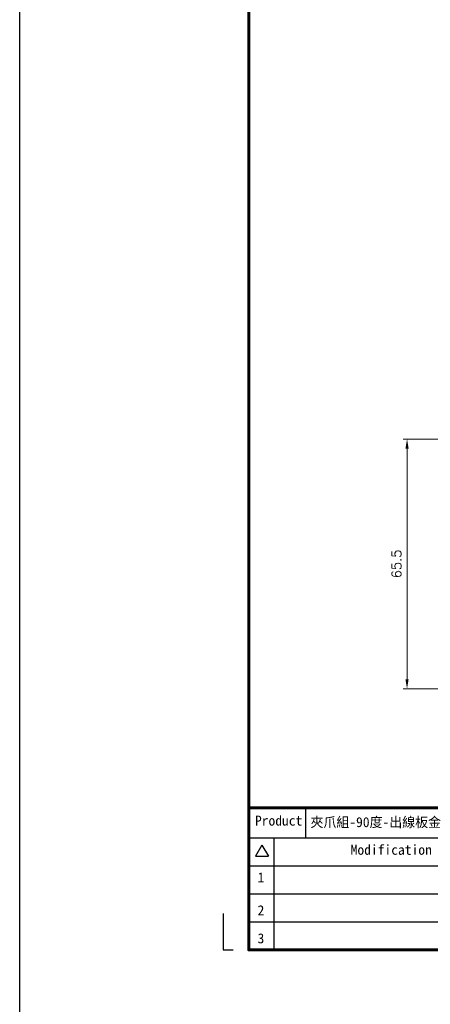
# Model space of a CAD drawing. Header units: inches. Extents: x 0 to 5766, y -2164 to 1330.
# Tile 193 of 217: x 4764 to 4871, y -210 to 48. Entities that reach past the tile are written whole.
import ezdxf
from ezdxf.enums import TextEntityAlignment as Align

# ---------------------------------------------------------------- set-up
doc = ezdxf.new("R2010")
doc.units = ezdxf.units.IN
doc.header["$MEASUREMENT"] = 0
doc.linetypes.add('SLD-實線', pattern=[0])
doc.layers.add('AM_5', color=3, linetype='Continuous', lineweight=15)
doc.layers.add('BORDER', color=7, linetype='Continuous')
doc.layers.add('圖框', color=7, linetype='SLD-實線')
doc.styles.add('尺寸標註', font='romans.shx', dxfattribs={"bigfont": 'CHINESET.SHX'})
doc.styles.add('標題欄', font='txt')
doc.dimstyles.new('CNS1$0', dxfattribs={"dimtxt": 2.5, "dimasz": 2.5, "dimexe": 1, "dimexo": 1, "dimgap": 1.5, "dimtad": 1, "dimtoh": 1, "dimdec": 1, "dimdsep": 46, "dimtxsty": '尺寸標註', "dimcen": 0, "dimclrd": 2, "dimclre": 2, "dimclrt": 1, "dimadec": 0, "dimazin": 2, "dimtp": 0.1, "dimtm": 0.1, "dimtfac": 0.71, "dimtdec": 1, "dimtmove": 0, "dimatfit": 0, "dimfxl": 0, "dimlwd": 13, "dimlwe": 13, "dimarcsym": 0})

# ---------------------------------------------------------------- blocks, each defined once
blk = doc.blocks.new('A4-英文圖框-橫式')
at = {"layer": 'BORDER', "color": 123, "linetype": 'Continuous', "lineweight": 60, "ltscale": 25.4}
blk.add_line((2151.7, -57.78), (2549.79, -57.78), dxfattribs=at)
at = {"layer": 'BORDER', "color": 60, "linetype": 'Continuous', "ltscale": 25.4}
for p, q in [((2166.7, -65.63), (2166.7, -57.78)), ((2151.7, -65.63), (2549.79, -65.63)), ((2158.28, -65.63), (2158.28, -95.06)), ((2155.17, -67.6), (2153.51, -70.48)), ((2155.17, -67.6), (2156.84, -70.48)), ((2153.51, -70.48), (2156.84, -70.48)), ((2151.7, -72.99), (2364.21, -72.99)), ((2151.7, -80.35), (2364.21, -80.35)), ((2151.7, -87.7), (2364.21, -87.7))]:
    blk.add_line(p, q, dxfattribs=at)
at = {"layer": 'BORDER', "color": 123, "linetype": 'Continuous', "ltscale": 25.4}
for p, q in [((2145.01, -85.54), (2145.01, -95.06)), ((2145.01, -95.06), (2147.66, -95.06))]:
    blk.add_line(p, q, dxfattribs=at)
at = {"layer": 'BORDER', "color": 123, "linetype": 'Continuous', "lineweight": 60, "ltscale": 25.4}
blk.add_lwpolyline([(2151.7, 188.79), (2555.09, 188.79), (2555.09, -95.06), (2151.7, -95.06)], close=True, dxfattribs=at)
at = {"layer": '圖框', "style": '標題欄'}
for s, height, p in [('Product', 2.605, (2153.34, -59.85)), ('Modification', 2.6053, (2178.41, -67.5)), ('1', 2.61, (2154.01, -74.74)), ('2', 2.61, (2154.01, -83.35)), ('3', 2.61, (2154.01, -90.71))]:
    blk.add_text(s, height=height, dxfattribs=at).set_placement(p, align=Align.TOP_LEFT)
blk = doc.blocks.new('*D499')
at = {"layer": 'AM_5', "color": 2, "lineweight": 13}
for p, q in [((4889.02, -61.96), (4864.37, -61.96)), ((4865.37, -64.46), (4865.37, -124.96)), ((4882.52, -127.46), (4864.37, -127.46))]:
    blk.add_line(p, q, dxfattribs=at)
at = {"layer": 'AM_5', "color": 2}
for points in [[(4864.95, -64.46), (4865.79, -64.46), (4865.37, -61.96)], [(4864.95, -124.96), (4865.79, -124.96), (4865.37, -127.46)]]:
    blk.add_solid(points, dxfattribs=at)
at = {"layer": 'Defpoints', "color": 0}
for p in [(4890.02, -61.96), (4865.37, -127.46), (4883.52, -127.46)]:
    blk.add_point(p, dxfattribs=at)
at = {"layer": 'AM_5', "color": 1, "insert": (4862.62, -94.71), "char_height": 2.5, "attachment_point": 5, "rotation": 90, "style": '尺寸標註'}
blk.add_mtext('65.5', dxfattribs=at)

msp = doc.modelspace()

# ---------------------------------------------------------------- linework, layer by layer
at = {"color": 2}
msp.add_lwpolyline([(4763.887, 611.783), (5765.668, 611.783), (5765.668, -1153.638), (4763.887, -1153.638)], close=True, dxfattribs=at)

# ---------------------------------------------------------------- block references
msp.add_blockref('A4-英文圖框-橫式', (2672.19, -100.866))

# ---------------------------------------------------------------- texts
at = {"layer": '圖框', "style": '標題欄'}
msp.add_text('夾爪組-90度-出線板金', height=2.60526, dxfattribs=at).set_placement((4840.078, -161.117), align=Align.TOP_LEFT)

# ---------------------------------------------------------------- dimensions: what is measured, and where the dimension line sits
at = {"layer": 'AM_5'}
dim = msp.add_linear_dim(base=(4865.371, -127.456), p1=(4890.016, -61.956), p2=(4883.516, -127.456), angle=90, dimstyle='CNS1$0', override={"dimpost": ''}, dxfattribs=at)
dim.commit()
dim.dimension.update_dxf_attribs({"geometry": '*D499', "text_midpoint": (4862.621, -94.706)})

doc.saveas('drawing.dxf')
